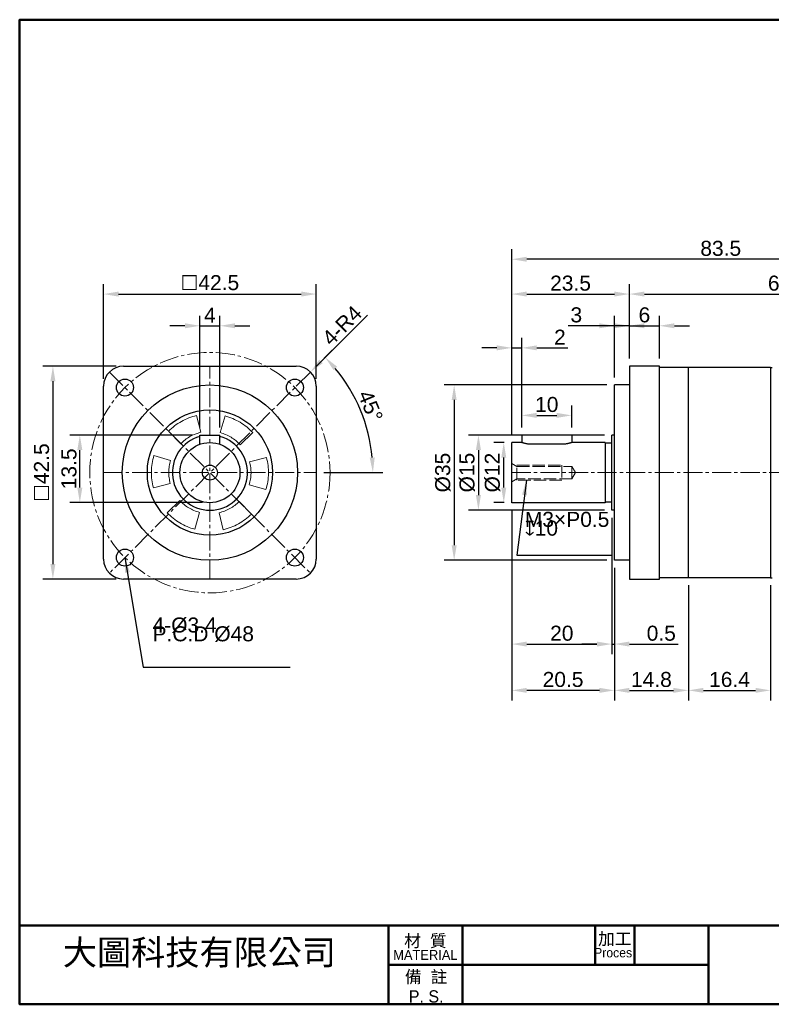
# Model space of a CAD drawing. Header units: millimetres. Extents: x 3252 to 3532, y 771 to 968.
# Tile 1 of 4: x 3252 to 3402, y 771 to 968. Entities that reach past the tile are written whole.
import ezdxf

# ---------------------------------------------------------------- set-up
doc = ezdxf.new("R2010")
doc.units = ezdxf.units.MM
doc.linetypes.add('CENTER2', pattern=[28.575, 19.05, -3.175, 3.175, -3.175])
doc.linetypes.add('DASHED', pattern=[0.2068, 0.1655, -0.0413])
for name, color, linetype, lineweight in [('中心線', 6, 'CENTER2', 5), ('剖面線', 2, 'DASHED', 5), ('圖框', 7, 'Continuous', 50), ('標註', 4, 'Continuous', 13), ('標註2', 3, 'Continuous', 13)]:
    doc.layers.add(name, color=color, linetype=linetype, lineweight=lineweight)
doc.layers.add('產品', color=7, linetype='Continuous')
doc.styles.get("Standard").update_dxf_attribs({"font": 'arial.ttf'})
doc.styles.add('預設-ISO', font='arial.ttf')
doc.dimstyles.new('yuetai', dxfattribs={"dimtxt": 3, "dimasz": 3, "dimexe": 2, "dimexo": 1.5, "dimtad": 1, "dimdsep": 46, "dimtxsty": 'Standard', "dimcen": 0, "dimadec": 0, "dimazin": 0, "dimtfac": 1, "dimtmove": 0, "dimatfit": 3, "dimfxl": 1, "dimarcsym": 0})

# ---------------------------------------------------------------- blocks, each defined once
blk = doc.blocks.new('標題欄框 下標註')
at = {"layer": '圖框'}
for p, q in [((2.28, 73.91), (2.28, 89.91)), ((77.28, 89.91), (77.28, 73.91)), ((92.28, 89.91), (92.28, 73.91)), ((119.28, 89.91), (119.28, 81.91)), ((127.28, 89.91), (127.28, 81.91)), ((142.28, 89.91), (142.28, 73.91)), ((77.28, 81.91), (142.28, 81.91))]:
    blk.add_line(p, q, dxfattribs=at)
for points in [[(2.28, 89.91), (287.28, 89.91), (287.28, 273.91), (2.28, 273.91)], [(287.28, 89.91), (2.28, 89.91), (2.28, 73.91), (287.28, 73.91)]]:
    blk.add_lwpolyline(points, close=True, dxfattribs=at)
at = {"layer": '圖框', "color": 7, "attachment_point": 5, "style": '預設-ISO'}
for s, insert, char_height, width, line_spacing_factor in [('\\f新細明體|b0|i0;\\H2.5000;材  質\\P\\f新細明體|b0|i0;\\H2.0000;MATERIAL', (84.75, 85.5), 3.5, 14.9029, 0.74878), ('{\\fPMingLiU|b0|i0|c136|p18;\\H0.71429x;加工\\P\\fPMingLiU|b0|i0|c0|p18;\\H0.76x;Proces.}', (123.25, 85.94), 3.5, 7.8869, 0.74878), ('\\f新細明體|b0|i0;\\H2.5000;備  註\\PP. S.', (84.9, 77.49), 2.5, 15.0412, 0.958537)]:
    blk.add_mtext(s, dxfattribs=dict(at, insert=insert, char_height=char_height, width=width, line_spacing_factor=line_spacing_factor))
blk = doc.blocks.new('*D5')
at = {"layer": 'Defpoints', "color": 0, "transparency": 16777216}
for p in [(3385.43, 856.15), (3401.83, 856.15), (3401.83, 833.68)]:
    blk.add_point(p, dxfattribs=at)
at = {"layer": '標註2', "color": 0, "lineweight": -2, "transparency": 16777216}
for p, q in [((3385.43, 854.65), (3385.43, 831.68)), ((3401.83, 854.65), (3401.83, 831.68)), ((3388.43, 833.68), (3398.83, 833.68))]:
    blk.add_line(p, q, dxfattribs=at)
at = {"layer": '標註2', "color": 0, "transparency": 16777216}
for points in [[(3388.43, 834.18), (3388.43, 833.18), (3385.43, 833.68)], [(3398.83, 834.18), (3398.83, 833.18), (3401.83, 833.68)]]:
    blk.add_solid(points, dxfattribs=at)
at = {"layer": '標註2', "color": 0, "transparency": 16777216, "insert": (3393.63, 835.84), "char_height": 3, "attachment_point": 5}
blk.add_mtext('16.4', dxfattribs=at)
blk = doc.blocks.new('*D7')
at = {"layer": 'Defpoints', "color": 0, "transparency": 16777216}
for p in [(3370.63, 859.65), (3385.43, 856.15), (3385.43, 833.68)]:
    blk.add_point(p, dxfattribs=at)
at = {"layer": '標註2', "color": 0, "lineweight": -2, "transparency": 16777216}
for p, q in [((3370.63, 858.15), (3370.63, 831.68)), ((3385.43, 854.65), (3385.43, 831.68)), ((3373.63, 833.68), (3382.43, 833.68))]:
    blk.add_line(p, q, dxfattribs=at)
at = {"layer": '標註2', "color": 0, "transparency": 16777216}
for points in [[(3373.63, 834.18), (3373.63, 833.18), (3370.63, 833.68)], [(3382.43, 834.18), (3382.43, 833.18), (3385.43, 833.68)]]:
    blk.add_solid(points, dxfattribs=at)
at = {"layer": '標註2', "color": 0, "transparency": 16777216, "insert": (3378.03, 835.84), "char_height": 3, "attachment_point": 5}
blk.add_mtext('14.8', dxfattribs=at)
blk = doc.blocks.new('*D8')
at = {"layer": 'Defpoints', "color": 0, "transparency": 16777216}
for p in [(3350.13, 871.15), (3370.63, 859.65), (3350.13, 833.68)]:
    blk.add_point(p, dxfattribs=at)
at = {"layer": '標註2', "color": 0, "lineweight": -2, "transparency": 16777216}
for p, q in [((3350.13, 869.65), (3350.13, 831.68)), ((3370.63, 858.15), (3370.63, 831.68)), ((3367.63, 833.68), (3353.13, 833.68))]:
    blk.add_line(p, q, dxfattribs=at)
at = {"layer": '標註2', "color": 0, "transparency": 16777216}
for points in [[(3353.13, 834.18), (3353.13, 833.18), (3350.13, 833.68)], [(3367.63, 834.18), (3367.63, 833.18), (3370.63, 833.68)]]:
    blk.add_solid(points, dxfattribs=at)
at = {"layer": '標註2', "color": 0, "transparency": 16777216, "insert": (3360.38, 835.84), "char_height": 3, "attachment_point": 5}
blk.add_mtext('20.5', dxfattribs=at)
blk = doc.blocks.new('*D9')
at = {"layer": 'Defpoints', "color": 0, "transparency": 16777216}
for p in [(3373.63, 912.79), (3373.63, 898.4), (3350.13, 883.15)]:
    blk.add_point(p, dxfattribs=at)
at = {"layer": '標註', "color": 0, "lineweight": -2, "transparency": 16777216}
for p, q in [((3350.13, 884.65), (3350.13, 914.79)), ((3373.63, 899.9), (3373.63, 914.79)), ((3353.13, 912.79), (3370.63, 912.79))]:
    blk.add_line(p, q, dxfattribs=at)
at = {"layer": '標註', "color": 0, "transparency": 16777216}
for points in [[(3353.13, 913.29), (3353.13, 912.29), (3350.13, 912.79)], [(3370.63, 913.29), (3370.63, 912.29), (3373.63, 912.79)]]:
    blk.add_solid(points, dxfattribs=at)
at = {"layer": '標註', "color": 0, "transparency": 16777216, "insert": (3361.88, 914.95), "char_height": 3, "attachment_point": 5}
blk.add_mtext('23.5', dxfattribs=at)
blk = doc.blocks.new('*D10')
at = {"layer": 'Defpoints', "color": 0, "transparency": 16777216}
for p in [(3433.63, 912.79), (3373.63, 898.4), (3433.63, 898.4)]:
    blk.add_point(p, dxfattribs=at)
at = {"layer": '標註', "color": 0, "lineweight": -2, "transparency": 16777216}
for p, q in [((3373.63, 899.9), (3373.63, 914.79)), ((3433.63, 899.9), (3433.63, 914.79)), ((3376.63, 912.79), (3430.63, 912.79))]:
    blk.add_line(p, q, dxfattribs=at)
at = {"layer": '標註', "color": 0, "transparency": 16777216}
for points in [[(3376.63, 913.29), (3376.63, 912.29), (3373.63, 912.79)], [(3430.63, 913.29), (3430.63, 912.29), (3433.63, 912.79)]]:
    blk.add_solid(points, dxfattribs=at)
at = {"layer": '標註', "color": 0, "transparency": 16777216, "insert": (3403.63, 914.95), "char_height": 3, "attachment_point": 5}
blk.add_mtext('60', dxfattribs=at)
blk = doc.blocks.new('*D13')
at = {"layer": 'Defpoints', "color": 0, "transparency": 16777216}
for p in [(3350.13, 919.74), (3433.63, 898.4), (3350.13, 883.15)]:
    blk.add_point(p, dxfattribs=at)
at = {"layer": '標註', "color": 0, "lineweight": -2, "transparency": 16777216}
for p, q in [((3350.13, 884.65), (3350.13, 921.74)), ((3433.63, 899.9), (3433.63, 921.74)), ((3430.63, 919.74), (3353.13, 919.74))]:
    blk.add_line(p, q, dxfattribs=at)
at = {"layer": '標註', "color": 0, "transparency": 16777216}
for points in [[(3353.13, 920.24), (3353.13, 919.24), (3350.13, 919.74)], [(3430.63, 920.24), (3430.63, 919.24), (3433.63, 919.74)]]:
    blk.add_solid(points, dxfattribs=at)
at = {"layer": '標註', "color": 0, "transparency": 16777216, "insert": (3391.88, 921.9), "char_height": 3, "attachment_point": 5}
blk.add_mtext('83.5', dxfattribs=at)
blk = doc.blocks.new('*D14')
at = {"layer": 'Defpoints', "color": 0, "transparency": 16777216}
for p in [(3352.13, 902.05), (3352.13, 884.65), (3350.13, 883.15)]:
    blk.add_point(p, dxfattribs=at)
at = {"layer": '標註', "color": 0, "lineweight": -2, "transparency": 16777216}
for p, q in [((3350.13, 884.65), (3350.13, 904.05)), ((3352.13, 886.15), (3352.13, 904.05)), ((3347.13, 902.05), (3344.13, 902.05)), ((3350.13, 902.05), (3352.13, 902.05)), ((3355.13, 902.05), (3361.37, 902.05))]:
    blk.add_line(p, q, dxfattribs=at)
at = {"layer": '標註', "color": 0, "transparency": 16777216}
for points in [[(3347.13, 902.55), (3347.13, 901.55), (3350.13, 902.05)], [(3355.13, 902.55), (3355.13, 901.55), (3352.13, 902.05)]]:
    blk.add_solid(points, dxfattribs=at)
at = {"layer": '標註', "color": 0, "transparency": 16777216, "insert": (3359.75, 904.18), "char_height": 3, "attachment_point": 5}
blk.add_mtext('2', dxfattribs=at)
blk = doc.blocks.new('*D15')
at = {"layer": 'Defpoints', "color": 0, "transparency": 16777216}
for p in [(3362.13, 888.57), (3352.13, 884.65), (3362.13, 884.65)]:
    blk.add_point(p, dxfattribs=at)
at = {"layer": '標註', "color": 0, "lineweight": -2, "transparency": 16777216}
for p, q in [((3352.13, 886.15), (3352.13, 890.57)), ((3362.13, 886.15), (3362.13, 890.57)), ((3355.13, 888.57), (3359.13, 888.57))]:
    blk.add_line(p, q, dxfattribs=at)
at = {"layer": '標註', "color": 0, "transparency": 16777216}
for points in [[(3355.13, 889.07), (3355.13, 888.07), (3352.13, 888.57)], [(3359.13, 889.07), (3359.13, 888.07), (3362.13, 888.57)]]:
    blk.add_solid(points, dxfattribs=at)
at = {"layer": '標註', "color": 0, "transparency": 16777216, "insert": (3357.13, 890.73), "char_height": 3, "attachment_point": 5}
blk.add_mtext('10', dxfattribs=at)
blk = doc.blocks.new('*D19')
at = {"layer": 'Defpoints', "color": 0, "transparency": 16777216}
for p in [(3370.63, 894.65), (3338.63, 859.65), (3370.63, 859.65)]:
    blk.add_point(p, dxfattribs=at)
at = {"layer": '標註', "color": 0, "lineweight": -2, "transparency": 16777216}
for p, q in [((3369.13, 894.65), (3336.63, 894.65)), ((3338.63, 891.65), (3338.63, 862.65)), ((3369.13, 859.65), (3336.63, 859.65))]:
    blk.add_line(p, q, dxfattribs=at)
at = {"layer": '標註', "color": 0, "transparency": 16777216}
for points in [[(3338.13, 891.65), (3339.13, 891.65), (3338.63, 894.65)], [(3338.13, 862.65), (3339.13, 862.65), (3338.63, 859.65)]]:
    blk.add_solid(points, dxfattribs=at)
at = {"layer": '標註', "color": 0, "transparency": 16777216, "insert": (3336.39, 877.15), "char_height": 3, "attachment_point": 5, "rotation": 90}
blk.add_mtext('Ø35', dxfattribs=at)
blk = doc.blocks.new('*D22')
at = {"layer": 'Defpoints', "color": 0, "transparency": 16777216}
for p in [(3348.54, 883.15), (3350.13, 883.15), (3350.13, 871.15)]:
    blk.add_point(p, dxfattribs=at)
at = {"layer": '標註', "color": 0, "lineweight": -2, "transparency": 16777216}
for p, q in [((3348.63, 883.15), (3346.54, 883.15)), ((3348.54, 874.15), (3348.54, 880.15)), ((3348.63, 871.15), (3346.54, 871.15))]:
    blk.add_line(p, q, dxfattribs=at)
at = {"layer": '標註', "color": 0, "transparency": 16777216}
for points in [[(3348.04, 880.15), (3349.04, 880.15), (3348.54, 883.15)], [(3348.04, 874.15), (3349.04, 874.15), (3348.54, 871.15)]]:
    blk.add_solid(points, dxfattribs=at)
at = {"layer": '標註', "color": 0, "transparency": 16777216, "insert": (3346.3, 877.15), "char_height": 3, "attachment_point": 5, "rotation": 90}
blk.add_mtext('Ø12', dxfattribs=at)
blk = doc.blocks.new('*D23')
at = {"layer": 'Defpoints', "color": 0, "transparency": 16777216}
for p in [(3370.13, 884.65), (3343.48, 869.65), (3370.13, 869.65)]:
    blk.add_point(p, dxfattribs=at)
at = {"layer": '標註', "color": 0, "lineweight": -2, "transparency": 16777216}
for p, q in [((3368.63, 884.65), (3341.48, 884.65)), ((3343.48, 881.65), (3343.48, 872.65)), ((3368.63, 869.65), (3341.48, 869.65))]:
    blk.add_line(p, q, dxfattribs=at)
at = {"layer": '標註', "color": 0, "transparency": 16777216}
for points in [[(3342.98, 881.65), (3343.98, 881.65), (3343.48, 884.65)], [(3342.98, 872.65), (3343.98, 872.65), (3343.48, 869.65)]]:
    blk.add_solid(points, dxfattribs=at)
at = {"layer": '標註', "color": 0, "transparency": 16777216, "insert": (3341.24, 877.15), "char_height": 3, "attachment_point": 5, "rotation": 90}
blk.add_mtext('Ø15', dxfattribs=at)
blk = doc.blocks.new('*D26')
at = {"layer": 'Defpoints', "color": 0, "transparency": 16777216}
for p in [(3350.13, 871.15), (3370.13, 869.65), (3370.13, 842.92)]:
    blk.add_point(p, dxfattribs=at)
at = {"layer": '標註', "color": 0, "lineweight": -2, "transparency": 16777216}
for p, q in [((3350.13, 869.65), (3350.13, 840.92)), ((3370.13, 868.15), (3370.13, 840.92)), ((3353.13, 842.92), (3367.13, 842.92))]:
    blk.add_line(p, q, dxfattribs=at)
at = {"layer": '標註', "color": 0, "transparency": 16777216}
for points in [[(3353.13, 843.42), (3353.13, 842.42), (3350.13, 842.92)], [(3367.13, 843.42), (3367.13, 842.42), (3370.13, 842.92)]]:
    blk.add_solid(points, dxfattribs=at)
at = {"layer": '標註', "color": 0, "transparency": 16777216, "insert": (3360.13, 845.07), "char_height": 3, "attachment_point": 5}
blk.add_mtext('20', dxfattribs=at)
blk = doc.blocks.new('*D27')
at = {"layer": 'Defpoints', "color": 0, "transparency": 16777216}
for p in [(3370.13, 869.65), (3370.63, 859.65), (3370.63, 842.92)]:
    blk.add_point(p, dxfattribs=at)
at = {"layer": '標註', "color": 0, "lineweight": -2, "transparency": 16777216}
for p, q in [((3370.13, 868.15), (3370.13, 840.92)), ((3370.63, 858.15), (3370.63, 840.92)), ((3367.13, 842.92), (3364.13, 842.92)), ((3370.13, 842.92), (3370.63, 842.92)), ((3373.63, 842.92), (3383.37, 842.92))]:
    blk.add_line(p, q, dxfattribs=at)
at = {"layer": '標註', "color": 0, "transparency": 16777216}
for points in [[(3367.13, 843.42), (3367.13, 842.42), (3370.13, 842.92)], [(3373.63, 843.42), (3373.63, 842.42), (3370.63, 842.92)]]:
    blk.add_solid(points, dxfattribs=at)
at = {"layer": '標註', "color": 0, "transparency": 16777216, "insert": (3380, 845.07), "char_height": 3, "attachment_point": 5}
blk.add_mtext('0.5', dxfattribs=at)
blk = doc.blocks.new('*D28')
at = {"layer": 'Defpoints', "color": 0, "transparency": 16777216}
for p in [(3379.63, 906.46), (3373.63, 898.4), (3379.63, 898.4)]:
    blk.add_point(p, dxfattribs=at)
at = {"layer": '標註', "color": 0, "lineweight": -2, "transparency": 16777216}
for p, q in [((3373.63, 899.9), (3373.63, 908.46)), ((3379.63, 899.9), (3379.63, 908.46)), ((3370.63, 906.46), (3367.63, 906.46)), ((3373.63, 906.46), (3379.63, 906.46)), ((3382.63, 906.46), (3385.63, 906.46))]:
    blk.add_line(p, q, dxfattribs=at)
at = {"layer": '標註', "color": 0, "transparency": 16777216}
for points in [[(3370.63, 906.96), (3370.63, 905.96), (3373.63, 906.46)], [(3382.63, 906.96), (3382.63, 905.96), (3379.63, 906.46)]]:
    blk.add_solid(points, dxfattribs=at)
at = {"layer": '標註', "color": 0, "transparency": 16777216, "insert": (3376.63, 908.62), "char_height": 3, "attachment_point": 5}
blk.add_mtext('6', dxfattribs=at)
blk = doc.blocks.new('*D29')
at = {"layer": 'Defpoints', "color": 0, "transparency": 16777216}
for p in [(3370.63, 906.46), (3373.63, 898.4), (3370.63, 894.65)]:
    blk.add_point(p, dxfattribs=at)
at = {"layer": '標註', "color": 0, "lineweight": -2, "transparency": 16777216}
for p, q in [((3370.63, 896.15), (3370.63, 908.46)), ((3373.63, 899.9), (3373.63, 908.46)), ((3367.63, 906.46), (3361.42, 906.46)), ((3373.63, 906.46), (3370.63, 906.46)), ((3376.63, 906.46), (3379.63, 906.46))]:
    blk.add_line(p, q, dxfattribs=at)
at = {"layer": '標註', "color": 0, "transparency": 16777216}
for points in [[(3367.63, 906.96), (3367.63, 905.96), (3370.63, 906.46)], [(3376.63, 906.96), (3376.63, 905.96), (3373.63, 906.46)]]:
    blk.add_solid(points, dxfattribs=at)
at = {"layer": '標註', "color": 0, "transparency": 16777216, "insert": (3363.03, 908.62), "char_height": 3, "attachment_point": 5}
blk.add_mtext('3', dxfattribs=at)
blk = doc.blocks.new('*D30')
at = {"layer": 'Defpoints', "color": 0, "transparency": 16777216}
for p in [(3309.92, 897.23), (3307.09, 894.4)]:
    blk.add_point(p, dxfattribs=at)
at = {"layer": '標註', "color": 0, "lineweight": -2, "transparency": 16777216}
for p, q in [((3321.29, 908.59), (3312.04, 899.35)), ((3307.09, 894.4), (3309.92, 897.23))]:
    blk.add_line(p, q, dxfattribs=at)
at = {"layer": '標註', "color": 0, "transparency": 16777216}
blk.add_solid([(3311.69, 899.7), (3312.4, 898.99), (3309.92, 897.23)], dxfattribs=at)
at = {"layer": '標註', "color": 0, "transparency": 16777216, "insert": (3316.22, 906.53), "char_height": 3, "attachment_point": 5, "rotation": 45}
blk.add_mtext('4-R4', dxfattribs=at)
blk = doc.blocks.new('*D31')
at = {"layer": 'Defpoints', "color": 0, "transparency": 16777216}
for p in [(3309.92, 897.23), (3321.29, 885.57), (3268.59, 877.15), (3311.09, 877.15), (3269.76, 857.07)]:
    blk.add_point(p, dxfattribs=at)
at = {"layer": '標註', "color": 0, "lineweight": -2, "transparency": 16777216}
for p, q in [((3310.98, 898.29), (3314.28, 901.58)), ((3312.59, 877.15), (3324.4, 877.15))]:
    blk.add_line(p, q, dxfattribs=at)
blk.add_arc((3289.84, 877.15), 32.56, 5.2813, 39.7187, dxfattribs=at)
at = {"layer": '標註', "color": 0, "transparency": 16777216}
for points in [[(3314.52, 897.62), (3315.26, 898.29), (3312.86, 900.17)], [(3322.76, 880.17), (3321.76, 880.12), (3322.4, 877.15)]]:
    blk.add_solid(points, dxfattribs=at)
at = {"layer": '標註', "color": 0, "transparency": 16777216, "insert": (3321.91, 890.43), "char_height": 3, "attachment_point": 5, "rotation": 292.5}
blk.add_mtext('45°', dxfattribs=at)
blk = doc.blocks.new('*D32')
at = {"layer": 'Defpoints', "color": 0, "transparency": 16777216}
for p in [(3311.09, 912.79), (3268.59, 894.4), (3311.09, 894.4)]:
    blk.add_point(p, dxfattribs=at)
at = {"layer": '標註', "color": 0, "lineweight": -2, "transparency": 16777216}
for p, q in [((3268.59, 895.9), (3268.59, 914.79)), ((3311.09, 895.9), (3311.09, 914.79)), ((3271.59, 912.79), (3308.09, 912.79))]:
    blk.add_line(p, q, dxfattribs=at)
at = {"layer": '標註', "color": 0, "transparency": 16777216}
for points in [[(3271.59, 913.29), (3271.59, 912.29), (3268.59, 912.79)], [(3308.09, 913.29), (3308.09, 912.29), (3311.09, 912.79)]]:
    blk.add_solid(points, dxfattribs=at)
at = {"layer": '標註', "color": 0, "transparency": 16777216, "insert": (3289.84, 915.05), "char_height": 3, "attachment_point": 5}
blk.add_mtext('☐42.5', dxfattribs=at)
blk = doc.blocks.new('*D33')
at = {"layer": 'Defpoints', "color": 0, "transparency": 16777216}
for p in [(3272.59, 898.4), (3258.48, 855.9), (3272.59, 855.9)]:
    blk.add_point(p, dxfattribs=at)
at = {"layer": '標註', "color": 0, "lineweight": -2, "transparency": 16777216}
for p, q in [((3271.09, 898.4), (3256.48, 898.4)), ((3258.48, 895.4), (3258.48, 858.9)), ((3271.09, 855.9), (3256.48, 855.9))]:
    blk.add_line(p, q, dxfattribs=at)
at = {"layer": '標註', "color": 0, "transparency": 16777216}
for points in [[(3257.98, 895.4), (3258.98, 895.4), (3258.48, 898.4)], [(3257.98, 858.9), (3258.98, 858.9), (3258.48, 855.9)]]:
    blk.add_solid(points, dxfattribs=at)
at = {"layer": '標註', "color": 0, "transparency": 16777216, "insert": (3256.22, 877.15), "char_height": 3, "attachment_point": 5, "rotation": 90}
blk.add_mtext('☐42.5', dxfattribs=at)
blk = doc.blocks.new('*D34')
at = {"layer": 'Defpoints', "color": 0, "transparency": 16777216}
for p in [(3291.84, 906.46), (3287.84, 884.65), (3291.84, 884.65)]:
    blk.add_point(p, dxfattribs=at)
at = {"layer": '標註', "color": 0, "lineweight": -2, "transparency": 16777216}
for p, q in [((3287.84, 886.15), (3287.84, 908.46)), ((3291.84, 886.15), (3291.84, 908.46)), ((3284.84, 906.46), (3281.84, 906.46)), ((3287.84, 906.46), (3291.84, 906.46)), ((3294.84, 906.46), (3297.84, 906.46))]:
    blk.add_line(p, q, dxfattribs=at)
at = {"layer": '標註', "color": 0, "transparency": 16777216}
for points in [[(3284.84, 906.96), (3284.84, 905.96), (3287.84, 906.46)], [(3294.84, 906.96), (3294.84, 905.96), (3291.84, 906.46)]]:
    blk.add_solid(points, dxfattribs=at)
at = {"layer": '標註', "color": 0, "transparency": 16777216, "insert": (3289.84, 908.59), "char_height": 3, "attachment_point": 5}
blk.add_mtext('4', dxfattribs=at)
blk = doc.blocks.new('*D35')
at = {"layer": 'Defpoints', "color": 0, "transparency": 16777216}
for p in [(3263.86, 884.65), (3287.84, 884.65), (3289.84, 871.15)]:
    blk.add_point(p, dxfattribs=at)
at = {"layer": '標註', "color": 0, "lineweight": -2, "transparency": 16777216}
for p, q in [((3286.34, 884.65), (3261.86, 884.65)), ((3263.86, 874.15), (3263.86, 881.65)), ((3288.34, 871.15), (3261.86, 871.15))]:
    blk.add_line(p, q, dxfattribs=at)
at = {"layer": '標註', "color": 0, "transparency": 16777216}
for points in [[(3263.36, 881.65), (3264.36, 881.65), (3263.86, 884.65)], [(3263.36, 874.15), (3264.36, 874.15), (3263.86, 871.15)]]:
    blk.add_solid(points, dxfattribs=at)
at = {"layer": '標註', "color": 0, "transparency": 16777216, "insert": (3261.7, 877.9), "char_height": 3, "attachment_point": 5, "rotation": 90}
blk.add_mtext('13.5', dxfattribs=at)

msp = doc.modelspace()

# ---------------------------------------------------------------- linework, layer by layer
at = {"layer": '中心線', "ltscale": 0.2}
for p, q in [((3289.843, 855.897), (3289.843, 898.397)), ((3269.764, 897.225), (3309.921, 857.069)), ((3309.921, 897.225), (3269.764, 857.069)), ((3268.593, 877.147), (3311.093, 877.147)), ((3268.593, 877.147), (3311.093, 877.147)), ((3350.133, 877.147), (3433.633, 877.147))]:
    msp.add_line(p, q, dxfattribs=at)
msp.add_circle((3289.843, 877.147), 24, dxfattribs=at)
at = {"layer": '剖面線', "ltscale": 15}
for p, q in [((3350.133, 878.997), (3351.173, 878.397)), ((3350.133, 875.297), (3350.133, 878.997)), ((3351.173, 875.647), (3351.173, 878.647)), ((3351.173, 878.647), (3360.133, 878.647)), ((3360.133, 878.647), (3360.133, 875.647)), ((3351.173, 878.397), (3362.133, 878.397)), ((3362.133, 878.397), (3362.885, 877.147)), ((3362.133, 878.397), (3362.133, 875.897)), ((3362.885, 877.147), (3362.133, 875.897)), ((3351.173, 875.897), (3350.133, 875.297)), ((3362.133, 875.897), (3351.173, 875.897)), ((3360.133, 875.647), (3351.173, 875.647))]:
    msp.add_line(p, q, dxfattribs=at)
at = {"layer": '產品'}
for p, q in [((3272.593, 898.397), (3307.093, 898.397)), ((3379.633, 898.397), (3373.633, 898.397)), ((3373.633, 898.397), (3373.633, 855.897)), ((3379.633, 855.897), (3379.633, 898.397)), ((3385.433, 898.147), (3379.633, 898.147)), ((3401.833, 898.147), (3385.433, 898.147)), ((3385.434, 856.147), (3385.434, 898.147)), ((3401.833, 898.147), (3401.833, 856.147)), ((3401.833, 898.147), (3402.133, 898.147)), ((3268.593, 859.897), (3268.593, 894.397)), ((3311.093, 894.397), (3311.093, 859.897)), ((3370.633, 859.647), (3370.633, 894.647)), ((3373.633, 894.647), (3370.633, 894.647)), ((3287.843, 884.647), (3291.843, 884.647)), ((3287.843, 882.804), (3287.843, 884.647)), ((3291.843, 882.804), (3291.843, 884.647)), ((3362.133, 884.647), (3352.134, 884.647)), ((3352.134, 884.647), (3352.134, 883.147)), ((3362.133, 884.647), (3362.133, 883.147)), ((3370.133, 869.647), (3370.133, 884.647)), ((3370.633, 884.647), (3370.133, 884.647)), ((3350.133, 871.147), (3350.133, 883.147)), ((3352.133, 883.147), (3350.133, 883.147)), ((3360.133, 882.804), (3354.133, 882.804)), ((3368.807, 883.147), (3362.133, 883.147)), ((3368.807, 883.147), (3368.807, 871.147)), ((3370.133, 883.047), (3368.807, 883.047)), ((3368.807, 871.147), (3350.133, 871.147)), ((3370.133, 871.247), (3368.807, 871.247)), ((3370.633, 869.647), (3370.133, 869.647)), ((3373.633, 859.647), (3370.633, 859.647)), ((3307.093, 855.897), (3272.593, 855.897)), ((3373.633, 855.897), (3379.633, 855.897)), ((3385.433, 856.147), (3379.633, 856.147)), ((3401.833, 856.147), (3385.433, 856.147)), ((3401.833, 856.147), (3402.133, 856.147))]:
    msp.add_line(p, q, dxfattribs=at)
at = {"layer": '產品', "lineweight": 5}
for p, q in [((3287.189, 888.542), (3288.022, 885.225)), ((3291.917, 885.153), (3292.857, 888.452)), ((3284.003, 882.922), (3281.56, 885.41)), ((3298.384, 885.143), (3295.88, 882.716)), ((3278.648, 880.546), (3281.995, 879.568)), ((3297.764, 879.317), (3301.141, 880.189)), ((3281.922, 874.977), (3278.545, 874.105)), ((3301.038, 873.748), (3297.691, 874.726)), ((3281.301, 869.151), (3283.822, 871.561)), ((3295.683, 871.372), (3298.126, 868.884)), ((3287.762, 869.202), (3286.828, 865.842)), ((3292.497, 865.752), (3291.67, 869.14))]:
    msp.add_line(p, q, dxfattribs=at)
at = {"layer": '產品', "flags": 128}
for points in [[(3354.133, 882.804), (3354.006, 882.805), (3353.877, 882.81), (3353.747, 882.817), (3353.618, 882.828), (3353.49, 882.84), (3353.366, 882.856), (3353.245, 882.873), (3353.128, 882.893), (3353.017, 882.913), (3352.911, 882.934), (3352.812, 882.956), (3352.72, 882.978), (3352.633, 882.999), (3352.552, 883.021), (3352.475, 883.042), (3352.405, 883.062), (3352.342, 883.081), (3352.287, 883.098), (3352.24, 883.112), (3352.202, 883.124), (3352.172, 883.134), (3352.151, 883.141), (3352.138, 883.145), (3352.133, 883.147)], [(3362.133, 883.147), (3362.129, 883.145), (3362.116, 883.141), (3362.095, 883.134), (3362.065, 883.124), (3362.027, 883.112), (3361.98, 883.098), (3361.925, 883.081), (3361.862, 883.062), (3361.792, 883.042), (3361.715, 883.021), (3361.634, 882.999), (3361.547, 882.978), (3361.455, 882.956), (3361.356, 882.934), (3361.25, 882.913), (3361.139, 882.893), (3361.022, 882.873), (3360.901, 882.856), (3360.777, 882.84), (3360.649, 882.828), (3360.52, 882.817), (3360.39, 882.81), (3360.261, 882.805), (3360.133, 882.804)]]:
    msp.add_lwpolyline(points, dxfattribs=at)
at = {"layer": '產品'}
for centre, radius in [((3272.872, 894.117), 1.7), ((3289.843, 877.147), 17.5), ((3306.813, 894.117), 1.7), ((3289.843, 877.147), 12.5), ((3289.843, 877.147), 6), ((3289.843, 877.147), 1.5), ((3272.872, 860.176), 1.7), ((3306.813, 860.176), 1.7)]:
    msp.add_circle(centre, radius, dxfattribs=at)
for centre, radius, start, end in [((3272.593, 894.397), 4, 90, 180), ((3307.093, 894.397), 4, 0, 90), ((3289.843, 877.147), 7.5, 105.46522, 74.53478), ((3272.593, 859.897), 4, 180, 270), ((3307.093, 859.897), 4, 270, 0)]:
    msp.add_arc(centre, radius, start, end, dxfattribs=at)
at = {"layer": '產品', "lineweight": 5}
for points, knots in [([(3281.56, 885.41), (3281.959, 885.78), (3282.758, 886.52), (3284.139, 887.399), (3285.614, 888.109), (3286.664, 888.398), (3287.189, 888.542)], [0, 0, 0, 0, 0.2499579, 0.4999992, 0.749958, 1, 1, 1, 1]), ([(3292.857, 888.452), (3293.377, 888.291), (3294.418, 887.969), (3295.87, 887.213), (3297.222, 886.29), (3297.997, 885.525), (3298.384, 885.143)], [0, 0, 0, 0, 0.2499579, 0.4999992, 0.7499579, 1, 1, 1, 1]), ([(3288.022, 885.225), (3287.595, 885.097), (3286.681, 884.748), (3285.839, 884.344), (3284.854, 883.716), (3284.287, 883.187), (3284.003, 882.922)], [0.15010244, 0.15010244, 0.15010244, 0.15010244, 0.24994788, 0.49999894, 0.74994794, 1, 1, 1, 1]), ([(3295.88, 882.716), (3295.588, 883.007), (3295.038, 883.554), (3294.074, 884.213), (3293.168, 884.684), (3292.388, 884.969), (3291.917, 885.153)], [0, 0, 0, 0, 0.24994789, 0.4999989, 0.749948, 0.90584998, 0.90584998, 0.90584998, 0.90584998]), ([(3278.545, 874.105), (3278.424, 874.636), (3278.183, 875.698), (3278.112, 877.333), (3278.235, 878.966), (3278.51, 880.019), (3278.648, 880.546)], [0, 0, 0, 0, 0.2499579, 0.4999991, 0.7499579, 1, 1, 1, 1]), ([(3281.995, 879.568), (3281.895, 879.193), (3281.696, 878.442), (3281.608, 877.278), (3281.659, 876.112), (3281.834, 875.355), (3281.922, 874.977)], [0, 0, 0, 0, 0.2499479, 0.4999989, 0.7499479, 1, 1, 1, 1]), ([(3297.691, 874.726), (3297.79, 875.101), (3297.989, 875.852), (3298.078, 877.016), (3298.026, 878.182), (3297.851, 878.939), (3297.764, 879.317)], [0, 0, 0, 0, 0.2499479, 0.4999989, 0.7499479, 1, 1, 1, 1]), ([(3301.141, 880.189), (3301.261, 879.658), (3301.503, 878.596), (3301.574, 876.961), (3301.451, 875.328), (3301.176, 874.274), (3301.038, 873.748)], [0, 0, 0, 0, 0.2499579, 0.4999991, 0.7499579, 1, 1, 1, 1]), ([(3283.822, 871.561), (3284.098, 871.287), (3284.648, 870.739), (3285.612, 870.081), (3286.648, 869.542), (3287.39, 869.315), (3287.762, 869.202)], [0, 0, 0, 0, 0.2499479, 0.4999989, 0.749948, 1, 1, 1, 1]), ([(3291.67, 869.14), (3292.045, 869.241), (3292.794, 869.444), (3293.847, 869.95), (3294.831, 870.577), (3295.399, 871.107), (3295.683, 871.372)], [0, 0, 0, 0, 0.2499479, 0.4999989, 0.7499479, 1, 1, 1, 1]), ([(3286.828, 865.842), (3286.308, 866.003), (3285.268, 866.325), (3283.816, 867.081), (3282.464, 868.004), (3281.689, 868.769), (3281.301, 869.151)], [0, 0, 0, 0, 0.2499579, 0.4999992, 0.7499579, 1, 1, 1, 1]), ([(3298.126, 868.884), (3297.727, 868.514), (3296.928, 867.774), (3295.547, 866.895), (3294.072, 866.185), (3293.022, 865.896), (3292.497, 865.752)], [0, 0, 0, 0, 0.2499579, 0.4999992, 0.749958, 1, 1, 1, 1])]:
    msp.add_open_spline(points, degree=3, knots=knots, dxfattribs=at)

# ---------------------------------------------------------------- block references
at = {"layer": '圖框', "xscale": 0.9827416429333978, "yscale": 0.9827416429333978, "zscale": 0.9827416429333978}
msp.add_blockref('標題欄框 下標註', (3249.599, 698.377), dxfattribs=at)

# ---------------------------------------------------------------- texts
at = {"layer": '標註', "char_height": 3, "attachment_point": 1, "line_spacing_factor": 0.351155}
for s, insert, width in [('\\pxsa1;M3×P0.5\\P{\\fAIGDT|b0|i0|c2|p2;x}10', (3352.748, 869.315), 14.89152), ('\\pxsa0.25;4-Ø3.4\\PP.C.D Ø48', (3278.383, 848.227), 25.70174)]:
    msp.add_mtext(s, dxfattribs=dict(at, insert=insert, width=width))
at = {"layer": '產品', "insert": (3260.464, 783.88), "char_height": 5, "attachment_point": 1}
msp.add_mtext_dynamic_manual_height_columns('{\\fPMingLiU|b0|i0|c136|p18;大圖科技有限公司}', width=84.51032, gutter_width=21.425, heights=[12.04], dxfattribs=at)

# ---------------------------------------------------------------- dimensions: what is measured, and where the dimension line sits
at = {"layer": '標註'}
for base, p1, p2, picture, middle in [((3350.133, 919.738), (3433.633, 898.397), (3350.133, 883.147), '*D13', (3391.883, 921.896)), ((3373.633, 912.794), (3350.133, 883.147), (3373.633, 898.397), '*D9', (3361.883, 914.952)), ((3433.633, 912.794), (3373.633, 898.397), (3433.633, 898.397), '*D10', (3403.633, 914.951)), ((3291.843, 906.464), (3287.843, 884.647), (3291.843, 884.647), '*D34', (3289.843, 908.589)), ((3370.633, 906.464), (3373.633, 898.397), (3370.633, 894.647), '*D29', (3363.026, 908.621)), ((3379.633, 906.464), (3373.633, 898.397), (3379.633, 898.397), '*D28', (3376.633, 908.62)), ((3352.134, 902.052), (3350.133, 883.147), (3352.134, 884.647), '*D14', (3359.752, 904.183)), ((3362.133, 888.573), (3352.134, 884.647), (3362.133, 884.647), '*D15', (3357.133, 890.73)), ((3370.133, 842.917), (3350.133, 871.147), (3370.133, 869.647), '*D26', (3360.133, 845.074)), ((3370.633, 842.917), (3370.133, 869.647), (3370.633, 859.647), '*D27', (3380.001, 845.074))]:
    dim = msp.add_linear_dim(base=base, p1=p1, p2=p2, dimstyle='yuetai', dxfattribs=at)
    dim.commit()
    dim.dimension.update_dxf_attribs({"geometry": picture, "text_midpoint": middle})
dim = msp.add_linear_dim(base=(3311.093, 912.794), p1=(3268.593, 894.397), p2=(3311.093, 894.397), text='☐<>', dimstyle='yuetai', dxfattribs=at)
dim.commit()
dim.dimension.update_dxf_attribs({"geometry": '*D32', "text_midpoint": (3289.843, 915.047)})
dim = msp.add_radius_dim(center=(3307.093, 894.397), mpoint=(3309.921, 897.225), text='4-<>', dimstyle='yuetai', dxfattribs=at)
dim.commit()
dim.dimension.update_dxf_attribs({"geometry": '*D30', "text_midpoint": (3316.224, 906.534)})
dim = msp.add_angular_dim_2l(base=(3321.292, 885.574), line1=((3309.921, 897.225), (3269.764, 857.069)), line2=((3268.593, 877.147), (3311.093, 877.147)), dimstyle='yuetai', override={"dimscale": 0}, dxfattribs=at)
dim.commit()
dim.dimension.update_dxf_attribs({"geometry": '*D31', "text_midpoint": (3321.91, 890.429)})
for base, p1, p2, text, picture, middle in [((3258.477, 855.897), (3272.593, 898.397), (3272.593, 855.897), '☐<>', '*D33', (3256.224, 877.147)), ((3338.632, 859.647), (3370.633, 894.647), (3370.633, 859.647), 'Ø<>', '*D19', (3336.391, 877.147)), ((3343.484, 869.647), (3370.133, 884.647), (3370.133, 869.647), 'Ø<>', '*D23', (3341.243, 877.147)), ((3348.542, 883.147), (3350.133, 871.147), (3350.133, 883.147), 'Ø<>', '*D22', (3346.302, 877.147))]:
    dim = msp.add_linear_dim(base=base, p1=p1, p2=p2, angle=90, text=text, dimstyle='yuetai', dxfattribs=at)
    dim.commit()
    dim.dimension.update_dxf_attribs({"geometry": picture, "text_midpoint": middle})
dim = msp.add_linear_dim(base=(3263.859, 884.647), p1=(3289.843, 871.147), p2=(3287.843, 884.647), angle=90, dimstyle='yuetai', dxfattribs=at)
dim.commit()
dim.dimension.update_dxf_attribs({"geometry": '*D35', "text_midpoint": (3261.702, 877.897)})
at = {"layer": '標註2'}
for base, p1, p2, picture, middle in [((3350.133, 833.684), (3370.633, 859.647), (3350.133, 871.147), '*D8', (3360.383, 835.84)), ((3385.434, 833.684), (3370.633, 859.647), (3385.434, 856.147), '*D7', (3378.034, 835.84)), ((3401.833, 833.684), (3385.434, 856.147), (3401.833, 856.147), '*D5', (3393.634, 835.84))]:
    dim = msp.add_linear_dim(base=base, p1=p1, p2=p2, dimstyle='yuetai', dxfattribs=at)
    dim.commit()
    dim.dimension.update_dxf_attribs({"geometry": picture, "text_midpoint": middle})

# ---------------------------------------------------------------- leaders
at = {"layer": '標註', "annotation_type": 0, "has_hookline": 1, "hookline_direction": 0}
for points in [[(3353.057, 875.647), (3351.155, 860.641), (3368.464, 860.641)], [(3272.872, 860.176), (3276.523, 838.339), (3304.28, 838.339)]]:
    msp.add_leader(points, dimstyle='yuetai', dxfattribs=at)

doc.saveas('drawing.dxf')
